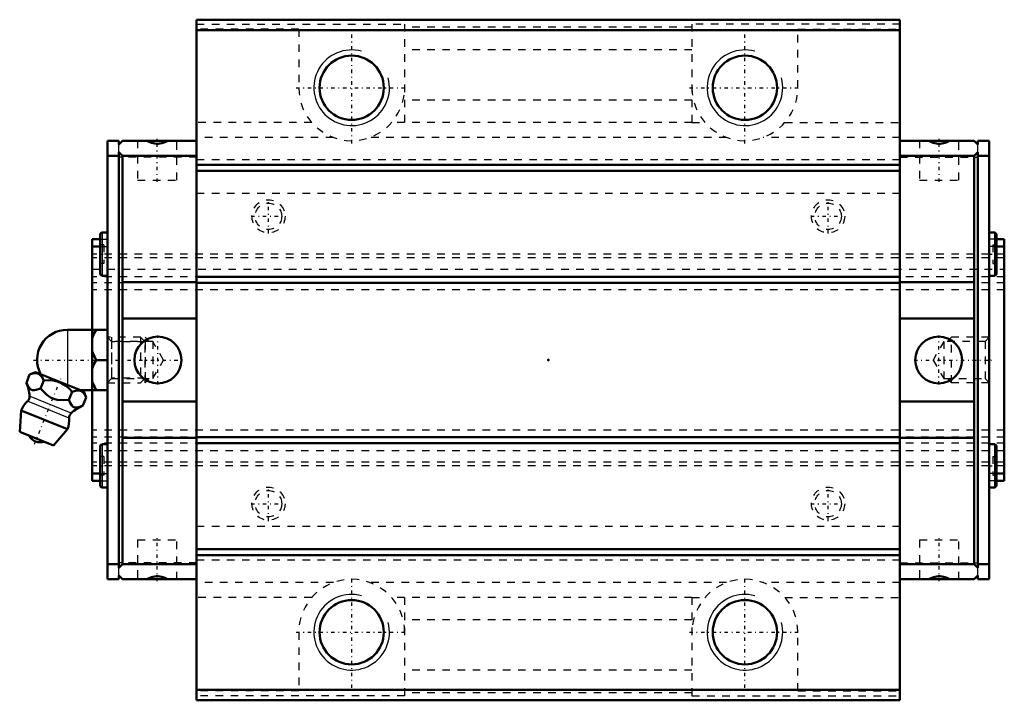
# Model space of a CAD drawing. Header units: millimetres. Extents: x -70 to 60, y -45 to 45.
import ezdxf

# ---------------------------------------------------------------- set-up
doc = ezdxf.new("R2010")
doc.units = ezdxf.units.MM
doc.linetypes.add('Center', pattern=[1.5, 0.45, -0.5, 0.05, -0.5])
doc.linetypes.add('Dashed', pattern=[2, 1, -1])
for name, color, linetype, lineweight in [('2d ConnectionPoints', 7, 'Continuous', 50), ('AM_0', 7, 'Continuous', 50), ('AM_4', 3, 'Continuous', 25), ('AM_5', 3, 'Continuous', 25), ('AM_7', 7, 'Center', 25), ('AM_9', 6, 'Dashed', 25)]:
    doc.layers.add(name, color=color, linetype=linetype, lineweight=lineweight)

# ---------------------------------------------------------------- blocks, each defined once
blk = doc.blocks.new('1_ychwdy0t1k6s50k01objnvpfa________0_in_HSR30LC1SS_GK__BLOCK_1B_M6F__4')
at = {"layer": 'AM_0'}
for p, q in [((-63.6, 4), (-58.3, 4)), ((-60.3, 4), (-60.3, -4)), ((-59.8, 0), (-58.3, 0)), ((-69.02, -3), (-68.59, -1.93)), ((-67.81, -1.6), (-68.59, -1.93)), ((-61.42, -4.18), (-67.81, -1.6)), ((-67.15, -3.76), (-66.72, -2.69)), ((-63.4, -5.27), (-62.97, -4.2)), ((-61.88, -4), (-58.3, -4)), ((-61.53, -6.03), (-61.09, -4.96)), ((-61.09, -4.96), (-61.42, -4.18)), ((-69.7, -6.67), (-69.9, -9.49)), ((-63.58, -9.14), (-69.7, -6.67)), ((-65.41, -11.31), (-69.9, -9.49)), ((-65.41, -11.31), (-63.58, -9.14))]:
    blk.add_line(p, q, dxfattribs=at)
for points in [[(-59.8, 4), (-60.09, 3.44), (-60.3, 2.85)], [(-60.3, 1.15), (-60.24, 0.96), (-59.8, 0)], [(-59.8, 0), (-60.09, -0.56), (-60.3, -1.15)], [(-66.72, -2.69), (-66.98, -2.21), (-67.34, -1.86), (-67.64, -1.76), (-67.99, -1.75), (-68.59, -1.93)], [(-69.02, -3), (-68.84, -3.4), (-68.62, -3.74), (-68.43, -3.91), (-68.21, -4), (-67.96, -4.01), (-67.7, -3.96), (-67.15, -3.76)], [(-67.15, -3.76), (-66.72, -4.23), (-66.3, -4.62), (-65.83, -4.95), (-65.4, -5.15), (-64.94, -5.26), (-64.17, -5.32), (-63.4, -5.27)], [(-62.97, -4.2), (-63.37, -3.79), (-63.81, -3.42), (-64.33, -3.09), (-64.91, -2.85), (-65.51, -2.71), (-66.13, -2.67), (-66.72, -2.69)], [(-60.3, -2.85), (-60.24, -3.04), (-59.8, -4)], [(-61.09, -4.96), (-61.35, -4.48), (-61.71, -4.14), (-62.02, -4.03), (-62.37, -4.03), (-62.97, -4.2)], [(-63.4, -5.27), (-63.22, -5.67), (-63, -6.01), (-62.81, -6.18), (-62.59, -6.27), (-62.34, -6.29), (-62.08, -6.24), (-61.53, -6.03)]]:
    blk.add_lwpolyline(points, dxfattribs=at)
for centre, radius, start, end in [((-63.6, 0), 4, 90, 207.9876), ((-74.57, -5.29), 6, 4.8448, 22.4564), ((-69.38, -4.86), 0.8, 311.9787, 4.8448), ((-66.64, -7.9), 3.3, 131.9787, 158), ((-59.13, -11.53), 6, 113.5201, 131.1552), ((-66.64, -7.9), 3.3, 338, 4.0213), ((-62.55, -7.62), 0.8, 131.1552, 184.0213), ((-67.11, -9.07), 1.82, 210.1342, 285.8658)]:
    blk.add_arc(centre, radius, start, end, dxfattribs=at)
at = {"layer": 'AM_4'}
for p, q in [((-63.6, 4), (-63.6, -3.3)), ((-63.08, -7.01), (-68.59, -4.79)), ((-63.35, -7.67), (-68.85, -5.45))]:
    blk.add_line(p, q, dxfattribs=at)
at = {"layer": 'AM_5', "linetype": 'Dashed'}
for p, q in [((-57.76, 3), (-57.76, -3)), ((-53.3, 2.39), (-57.76, 2.39)), ((-53.3, -2.39), (-57.76, -2.39))]:
    blk.add_line(p, q, dxfattribs=at)
at = {"layer": 'AM_7'}
for p, q in [((-68.06, 0), (-48.36, 0)), ((-67.96, -11.15), (-64.46, -2.5))]:
    blk.add_line(p, q, dxfattribs=at)
at = {"layer": 'AM_9'}
for p, q in [((-53.91, 3), (-58.3, 3)), ((-53.3, 2.39), (-53.91, 3)), ((-53.91, 3), (-53.91, -3)), ((-53.3, 2.39), (-53.3, -2.39)), ((-53.91, -3), (-53.3, -2.39)), ((-58.3, -3), (-53.91, -3))]:
    blk.add_line(p, q, dxfattribs=at)
blk = doc.blocks.new('2_HSR30LCSSB_M6F11_S_0_in_HSR30LC1SS_GK__BLOCK_1B_M6F__4')
at = {"layer": 'AM_0'}
for p, q in [((46.5, 45), (-46.5, 45)), ((-46.5, 45), (-46.5, -45)), ((46.5, 45), (46.5, -45)), ((46.5, 43.6), (-46.5, 43.6)), ((-56.8, 29), (-58.3, 29)), ((-58.3, 29), (-58.3, -29)), ((-56.8, 28.5), (-56.3, 29)), ((-56.8, 29), (-56.8, 28.5)), ((-46.5, 29), (-56.3, 29)), ((46.5, 29), (56.3, 29)), ((56.8, 28.5), (56.3, 29)), ((56.8, 29), (58.3, 29)), ((56.8, 29), (56.8, 28.5)), ((58.3, -29), (58.3, 29)), ((-56.8, 27.5), (-56.8, -27.5)), ((-56.3, 27), (-56.8, 27.5)), ((56.3, 27), (56.8, 27.5)), ((56.8, 27.5), (56.8, -27.5)), ((-56.8, 27), (-58.3, 27)), ((-56.3, -27), (-56.3, 27)), ((-46.5, 27), (-56.3, 27)), ((46.5, 27), (56.3, 27)), ((56.3, -27), (56.3, 27)), ((56.8, 27), (58.3, 27)), ((46.5, 25.8), (-46.5, 25.8)), ((46.5, 25), (-46.5, 25)), ((-60.3, 16), (-59.25, 16)), ((-60.3, 16), (-60.3, 4)), ((-59.25, 16.61), (-59.25, 11.39)), ((-58.3, 16.85), (-59.01, 16.85)), ((59.01, 16.85), (58.3, 16.85)), ((59.25, 16.61), (59.25, 11.39)), ((60.3, 16), (59.25, 16)), ((60.3, 16), (60.3, -16)), ((-60.3, 15), (-59.25, 15)), ((60.3, 15), (59.25, 15)), ((-59.01, 11.15), (-58.3, 11.15)), ((46.5, 11), (-46.5, 11)), ((58.3, 11.15), (59.01, 11.15)), ((-56.3, 10.3), (-46.5, 10.3)), ((46.5, 10.2), (-46.5, 10.2)), ((56.3, 10.3), (46.5, 10.3)), ((-56.3, 5.5), (-46.5, 5.5)), ((56.3, 5.5), (46.5, 5.5)), ((-60.3, -4), (-60.3, -16)), ((-56.3, -5.5), (-46.5, -5.5)), ((56.3, -5.5), (46.5, -5.5)), ((-56.3, -10.3), (-46.5, -10.3)), ((46.5, -10.2), (-46.5, -10.2)), ((56.3, -10.3), (46.5, -10.3)), ((-59.25, -11.39), (-59.25, -16.61)), ((-58.3, -11.15), (-59.01, -11.15)), ((46.5, -11), (-46.5, -11)), ((59.01, -11.15), (58.3, -11.15)), ((59.25, -11.39), (59.25, -16.61)), ((-60.3, -15), (-59.25, -15)), ((60.3, -15), (59.25, -15)), ((-60.3, -16), (-59.25, -16)), ((-59.01, -16.85), (-58.3, -16.85)), ((58.3, -16.85), (59.01, -16.85)), ((60.3, -16), (59.25, -16)), ((46.5, -25), (-46.5, -25)), ((46.5, -25.8), (-46.5, -25.8)), ((-56.8, -27), (-58.3, -27)), ((-56.8, -27.5), (-56.3, -27)), ((-46.5, -27), (-56.3, -27)), ((46.5, -27), (56.3, -27)), ((56.8, -27.5), (56.3, -27)), ((56.8, -27), (58.3, -27)), ((-56.8, -28.5), (-56.8, -29)), ((-56.3, -29), (-56.8, -28.5)), ((56.3, -29), (56.8, -28.5)), ((56.8, -28.5), (56.8, -29)), ((-56.8, -29), (-58.3, -29)), ((-46.5, -29), (-56.3, -29)), ((46.5, -29), (56.3, -29)), ((56.8, -29), (58.3, -29)), ((46.5, -43.6), (-46.5, -43.6)), ((46.5, -45), (-46.5, -45))]:
    blk.add_line(p, q, dxfattribs=at)
for points in [[(-53.09, 29), (-52.89, 28.89), (-52.68, 28.79), (-52.47, 28.72), (-52.25, 28.66), (-52.03, 28.62), (-51.8, 28.6), (-51.57, 28.6), (-51.35, 28.62), (-51.12, 28.66), (-50.91, 28.72), (-50.69, 28.8), (-50.49, 28.9), (-50.31, 29)], [(53.09, 29), (52.89, 28.89), (52.68, 28.79), (52.47, 28.72), (52.25, 28.66), (52.03, 28.62), (51.8, 28.6), (51.57, 28.6), (51.35, 28.62), (51.12, 28.66), (50.91, 28.72), (50.69, 28.8), (50.49, 28.9), (50.31, 29)], [(-50.31, -29), (-50.51, -28.89), (-50.72, -28.79), (-50.93, -28.72), (-51.15, -28.66), (-51.37, -28.62), (-51.6, -28.6), (-51.83, -28.6), (-52.05, -28.62), (-52.28, -28.66), (-52.49, -28.72), (-52.71, -28.8), (-52.91, -28.9), (-53.09, -29)], [(50.31, -29), (50.51, -28.89), (50.72, -28.79), (50.93, -28.72), (51.15, -28.66), (51.37, -28.62), (51.6, -28.6), (51.83, -28.6), (52.05, -28.62), (52.28, -28.66), (52.49, -28.72), (52.71, -28.8), (52.91, -28.9), (53.09, -29)]]:
    blk.add_lwpolyline(points, dxfattribs=at)
for centre, radius in [((-26, 36), 4.25), ((26, 36), 4.25), ((-51.62, 0), 3.1), ((51.62, 0), 3.1), ((-26, -36), 4.25), ((26, -36), 4.25)]:
    blk.add_circle(centre, radius, dxfattribs=at)
for centre, radius, start, end in [((-59.01, 16.61), 0.238, 90, 180), ((59.01, 16.61), 0.237, 360, 90), ((-59.01, 11.39), 0.237, 180, 270), ((59.01, 11.39), 0.237, 270, 0), ((-59.01, -11.39), 0.238, 90, 180), ((59.01, -11.39), 0.237, 360, 90), ((-59.01, -16.61), 0.238, 180, 270), ((59.01, -16.61), 0.237, 270, 0)]:
    blk.add_arc(centre, radius, start, end, dxfattribs=at)
at = {"layer": 'AM_4'}
for p, q in [((-59.01, 16.85), (-59.01, 11.15)), ((59.01, 16.85), (59.01, 11.15)), ((-59.01, -11.15), (-59.01, -16.85)), ((59.01, -11.15), (59.01, -16.85))]:
    blk.add_line(p, q, dxfattribs=at)
at = {"layer": 'AM_5', "linetype": 'Dashed'}
for p, q in [((-53.3, -3), (-53.3, 3)), ((-52.8, 2.46), (-53.3, 3)), ((52.8, 2.46), (53.3, 3)), ((53.3, -3), (53.3, 3)), ((58.3, 3), (53.3, 3)), ((-52.8, -2.46), (-53.3, -3)), ((52.8, -2.46), (53.3, -3)), ((58.3, -3), (53.3, -3))]:
    blk.add_line(p, q, dxfattribs=at)
at = {"layer": 'AM_5'}
for centre in [(-26, 36), (26, 36), (-26, -36), (26, -36)]:
    blk.add_arc(centre, 5, 75, 15, dxfattribs=at)
at = {"layer": 'AM_7'}
for p, q in [((-26, 28.65), (-26, 43.35)), ((26, 28.65), (26, 43.35)), ((-33.35, 36), (-18.65, 36)), ((18.65, 36), (33.35, 36)), ((-51.7, 23.54), (-51.7, 29.26)), ((51.7, 23.54), (51.7, 29.26)), ((-37, 16.71), (-37, 21.29)), ((37, 16.71), (37, 21.29)), ((-39.29, 19), (-34.71, 19)), ((34.71, 19), (39.29, 19)), ((-59.3, 14), (-58.25, 14)), ((58.25, 14), (59.3, 14)), ((-51.62, -3.25), (-51.62, 3.26)), ((51.62, -3.25), (51.62, 3.26)), ((48.36, 0), (58.67, 0)), ((-59.3, -14), (-58.25, -14)), ((58.25, -14), (59.3, -14)), ((-37, -21.29), (-37, -16.71)), ((37, -21.29), (37, -16.71)), ((-39.29, -19), (-34.71, -19)), ((34.71, -19), (39.29, -19)), ((-51.7, -29.26), (-51.7, -23.54)), ((51.7, -29.26), (51.7, -23.54)), ((-26, -43.35), (-26, -28.65)), ((26, -43.35), (26, -28.65)), ((-33.35, -36), (-18.65, -36)), ((18.65, -36), (33.35, -36))]:
    blk.add_line(p, q, dxfattribs=at)
at = {"layer": 'AM_9'}
for p, q in [((-46.5, 44.42), (-19, 44.42)), ((-19, 44.42), (-19, 31.39)), ((19, 44.42), (19, 31.39)), ((46.5, 44.42), (19, 44.42)), ((-33, 43.73), (-46.5, 43.73)), ((-33, 43.73), (-33, 36)), ((19, 44), (-19, 44)), ((33, 36), (33, 43.73)), ((33, 43.73), (46.5, 43.73)), ((19, 41), (-19, 41)), ((19, 34.34), (-19, 34.34)), ((-31.28, 31.41), (-46.5, 31.41)), ((-19, 31.41), (-20.72, 31.41)), ((19, 31.39), (-19, 31.39)), ((19, 31.41), (20.72, 31.41)), ((31.28, 31.41), (46.5, 31.41)), ((-54.3, 29), (-54.3, 23.8)), ((-49.1, 23.8), (-49.1, 29)), ((-28.42, 29.43), (-46.5, 29.43)), ((23.58, 29.43), (-23.58, 29.43)), ((46.5, 29.43), (28.42, 29.43)), ((49.1, 29), (49.1, 23.8)), ((54.3, 23.8), (54.3, 29)), ((-56.8, 27.5), (-56.8, 28.5)), ((56.8, 27.5), (56.8, 28.5)), ((-46.5, 26.8), (-56.8, 26.8)), ((46.5, 26.48), (-46.5, 26.48)), ((46.5, 26.8), (56.8, 26.8)), ((-54.3, 23.8), (-49.1, 23.8)), ((49.1, 23.8), (54.3, 23.8)), ((46.5, 22), (-46.5, 22)), ((-59.25, 16), (-58.3, 16)), ((59.25, 16), (58.3, 16)), ((-58.77, 15.25), (-59.25, 15.25)), ((-59.25, 15), (-58.3, 15)), ((-58.77, 15.25), (-58.77, 12.75)), ((59.25, 15), (58.3, 15)), ((58.77, 15.25), (59.25, 15.25)), ((58.77, 15.25), (58.77, 12.75)), ((60.3, 14), (-60.3, 14)), ((60.3, 13.53), (-60.3, 13.53)), ((60.3, 13.52), (-60.3, 13.52)), ((-60.3, 12.02), (60.3, 12.02)), ((-58.77, 12.75), (-59.25, 12.75)), ((58.77, 12.75), (59.25, 12.75)), ((60.3, 11), (-60.3, 11)), ((60.3, 11), (-60.3, 11)), ((60.3, 10.22), (-60.3, 10.22)), ((60.3, 9.3), (-60.3, 9.3)), ((-57.76, 2.46), (-58.3, 3)), ((58.3, 3), (57.76, 2.46)), ((-52.3, 2.46), (-57.76, 2.46)), ((-57.76, 2.46), (-57.76, -2.46)), ((-52.3, 2.46), (-52.3, -2.46)), ((-50.88, 0), (-52.3, 2.46)), ((52.3, 2.46), (50.88, 0)), ((57.76, 2.46), (52.3, 2.46)), ((52.3, 2.46), (52.3, -2.46)), ((57.76, 2.46), (57.76, -2.46)), ((-52.3, -2.46), (-50.88, 0)), ((50.88, 0), (52.3, -2.46)), ((-58.3, -3), (-57.76, -2.46)), ((-57.76, -2.46), (-52.3, -2.46)), ((52.3, -2.46), (57.76, -2.46)), ((57.76, -2.46), (58.3, -3)), ((60.3, -9.3), (-60.3, -9.3)), ((60.3, -10.22), (-60.3, -10.22)), ((60.3, -11), (-60.3, -11)), ((60.3, -11), (-60.3, -11)), ((60.3, -12.02), (-60.3, -12.02)), ((-58.77, -12.75), (-59.25, -12.75)), ((-58.77, -12.75), (-58.77, -15.25)), ((58.77, -12.75), (59.25, -12.75)), ((58.77, -12.75), (58.77, -15.25)), ((60.3, -13.52), (-60.3, -13.52)), ((60.3, -13.53), (-60.3, -13.53)), ((60.3, -14), (-60.3, -14)), ((-59.25, -15), (-58.3, -15)), ((-58.77, -15.25), (-59.25, -15.25)), ((59.25, -15), (58.3, -15)), ((58.77, -15.25), (59.25, -15.25)), ((-59.25, -16), (-58.3, -16)), ((59.25, -16), (58.3, -16)), ((46.5, -22), (-46.5, -22)), ((-54.3, -23.8), (-49.1, -23.8)), ((-54.3, -23.8), (-54.3, -29)), ((-49.1, -29), (-49.1, -23.8)), ((49.1, -23.8), (54.3, -23.8)), ((49.1, -23.8), (49.1, -29)), ((54.3, -29), (54.3, -23.8)), ((-46.5, -26.8), (-56.8, -26.8)), ((46.5, -26.48), (-46.5, -26.48)), ((46.5, -26.8), (56.8, -26.8)), ((-56.8, -28.5), (-56.8, -27.5)), ((56.8, -28.5), (56.8, -27.5)), ((-28.42, -29.43), (-46.5, -29.43)), ((23.58, -29.43), (-23.58, -29.43)), ((46.5, -29.43), (28.42, -29.43)), ((-31.28, -31.41), (-46.5, -31.41)), ((-19, -31.41), (-20.72, -31.41)), ((19, -31.39), (-19, -31.39)), ((-19, -31.39), (-19, -44.42)), ((19, -31.39), (19, -44.42)), ((19, -31.41), (20.72, -31.41)), ((31.28, -31.41), (46.5, -31.41)), ((19, -34.34), (-19, -34.34)), ((-33, -36), (-33, -43.73)), ((33, -43.73), (33, -36)), ((19, -41), (-19, -41)), ((-33, -43.73), (-46.5, -43.73)), ((19, -44), (-19, -44)), ((33, -43.73), (46.5, -43.73)), ((-19, -44.42), (-46.5, -44.42)), ((19, -44.42), (46.5, -44.42))]:
    blk.add_line(p, q, dxfattribs=at)
for centre, radius in [((-37, 19), 2.19), ((37, 19), 2.19), ((-37, 19), 1.75), ((37, 19), 1.75), ((-37, -19), 2.19), ((37, -19), 2.19), ((-37, -19), 1.75), ((37, -19), 1.75)]:
    blk.add_circle(centre, radius, dxfattribs=at)
for centre, start, end in [((-26, 36), 180, 0), ((26, 36), 180, 0), ((-26, -36), 360, 180), ((26, -36), 360, 180)]:
    blk.add_arc(centre, 7, start, end, dxfattribs=at)

msp = doc.modelspace()

# ---------------------------------------------------------------- linework, layer by layer
at = {"layer": '2d ConnectionPoints'}
for p in [(-58.3, 0), (0, 0), (58.3, 0)]:
    msp.add_point(p, dxfattribs=at)

# ---------------------------------------------------------------- block references
for name in ['2_HSR30LCSSB_M6F11_S_0_in_HSR30LC1SS_GK__BLOCK_1B_M6F__4', '1_ychwdy0t1k6s50k01objnvpfa________0_in_HSR30LC1SS_GK__BLOCK_1B_M6F__4']:
    msp.add_blockref(name, (0, 0))

doc.saveas('drawing.dxf')
